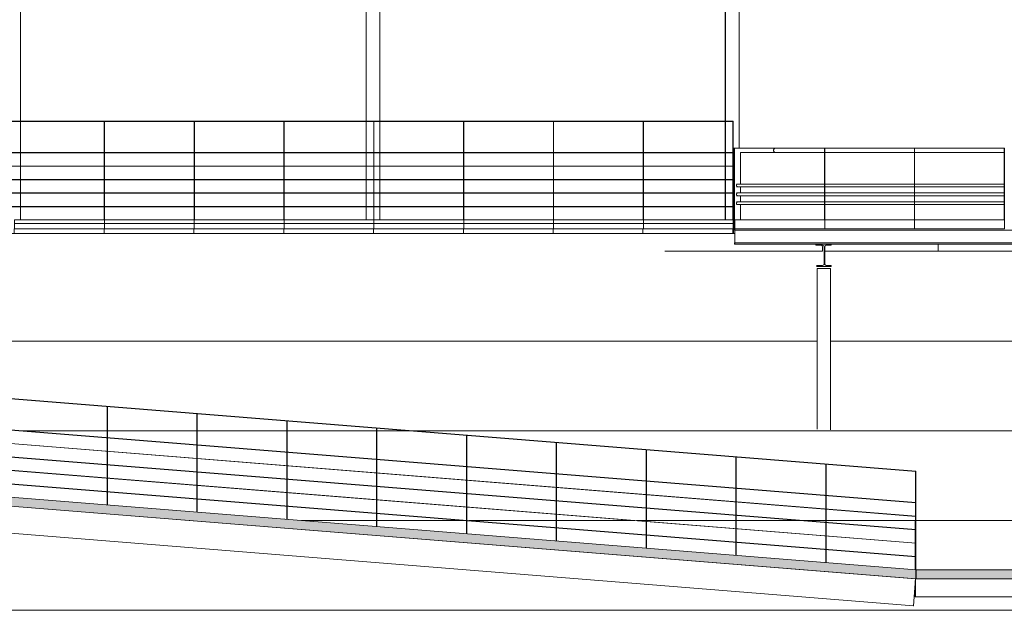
# Model space of a CAD drawing. Header units: millimetres. Extents: x 210059 to 342622, y 147607 to 161162.
# Tile 25 of 30: x 273880 to 284843, y 148000 to 154581. Entities that reach past the tile are written whole.
import ezdxf

# ---------------------------------------------------------------- set-up
doc = ezdxf.new("R2010")
doc.units = ezdxf.units.MM
for name, color, linetype, lineweight in [('A-FLOR', 192, 'Continuous', 5), ('A-FLOR-PATT', 8, 'Continuous', 13), ('A-GENM', 13, 'Continuous', 13), ('Balaústres', 7, 'Continuous', 5), ('C-TOPO', 7, 'Continuous', 5), ('C-TOPO-MAJR', 7, 'Continuous', 5), ('C-TOPO-MINR', 7, 'Continuous', 5), ('Corrimão', 7, 'Continuous', 5), ('Guarda-corpos', 7, 'Continuous', 5), ('I-WALL', 2, 'Continuous', 13), ('S-BEAM', 12, 'Continuous', 13), ('S-COLS', 52, 'Continuous', 13)]:
    doc.layers.add(name, color=color, linetype=linetype, lineweight=lineweight)
pattern_1 = [(50, (253442.83, 149900), (145.7474, -12.75073), [15.24, -167.64]), (355, (253442.83, 149900), (-28.1939, 152.8459), [12.192, -134.112]), (100.451, (253454.98, 149898.94), (117.55393, 140.09374), [12.952, -142.472]), (46.184, (253442.83, 149940.64), (216.8635, -33.6342), [22.86, -251.46]), (96.636, (253460.9, 149937.84), (189.922, 197.9418), [19.428, -213.708]), (351.184, (253442.83, 149940.64), (189.9245, 197.9404), [18.288, -201.168]), (21, (253463.15, 149930.48), (121.29188, -81.8118), [15.24, -167.64]), (326, (253463.15, 149930.48), (49.4422, 147.3507), [12.192, -134.112]), (71.451, (253473.26, 149923.66), (170.7338, 65.53747), [12.952, -142.472]), (37.5, (253442.833, 149900), (2.470865, 67.64346), [6.706, -125.781, 6.706, -129.438, -134.62]), (37.5, (253442.833, 149900), (2.470865, 67.64346), [-268.63, 6.706, -127.914]), (7.5, (253442.83, 149900), (53.45543, 80.14398), [6.706, -70.917, 6.706, -122.733, -51.308]), (7.5, (253442.83, 149900), (53.45543, 80.14398), [-207.061, 6.706, -44.602]), (327.5, (253397.52, 149900), (108.47233, -4.582854), [6.706, -44.094, 6.706, -151.79, -210.312]), (327.5, (253397.52, 149900), (108.47233, -4.582854), [-209.296, 6.706, -203.606]), (317.5, (253377.2, 149900), (118.5031, 20.3417), [6.706, -59.334, 6.706, -98.552, -149.352]), (317.5, (253377.2, 149900), (118.5031, 20.3417), [-171.298, 6.706, -142.646])]

# ---------------------------------------------------------------- blocks, each defined once
blk = doc.blocks.new('Guarda-corpo - 25mm-4287860-TRECHO 1 - CORTE LONGITUDINAL')
at = {"layer": 'Balaústres', "color": 55}
for p, q in [((283854, 149200), (283854, 149547)), ((283855, 148450), (283855, 149547)), ((283856, 149547), (283858, 149547)), ((283858, 148450), (283858, 149547)), ((283854, 149050), (283854, 149197)), ((283854, 148900), (283854, 149047)), ((283854, 148750), (283854, 148897)), ((283854, 148600), (283854, 148747)), ((283854, 148450), (283854, 148597))]:
    blk.add_line(p, q, dxfattribs=at)
blk = doc.blocks.new('Guarda-corpo - 25mm-V57-TRECHO 1 - CORTE LONGITUDINAL')
at = {"layer": 'Balaústres', "color": 55}
for p, q in [((282854, 149281), (282854, 149628)), ((282855, 148531), (282855, 149628)), ((282858, 148531), (282858, 149627)), ((282854, 149131), (282854, 149278)), ((282854, 148981), (282854, 149128)), ((282854, 148831), (282854, 148978)), ((282854, 148681), (282854, 148828)), ((282854, 148531), (282854, 148678))]:
    blk.add_line(p, q, dxfattribs=at)
blk = doc.blocks.new('Guarda-corpo - 25mm-V58-TRECHO 1 - CORTE LONGITUDINAL')
at = {"layer": 'Balaústres', "color": 55}
for p, q in [((281854, 149361), (281854, 149708)), ((281855, 148611), (281855, 149708)), ((281858, 148611), (281858, 149708)), ((281854, 149211), (281854, 149358)), ((281854, 149061), (281854, 149208)), ((281854, 148911), (281854, 149058)), ((281854, 148761), (281854, 148908)), ((281854, 148611), (281854, 148758))]:
    blk.add_line(p, q, dxfattribs=at)
blk = doc.blocks.new('Guarda-corpo - 25mm-V59-TRECHO 1 - CORTE LONGITUDINAL')
at = {"layer": 'Balaústres', "color": 55}
for p, q in [((280854, 149441), (280854, 149788)), ((280855, 148692), (280855, 149788)), ((280858, 148691), (280858, 149788)), ((280854, 149291), (280854, 149438)), ((280854, 149141), (280854, 149288)), ((280854, 148991), (280854, 149138)), ((280854, 148841), (280854, 148988)), ((280854, 148692), (280854, 148838))]:
    blk.add_line(p, q, dxfattribs=at)
blk = doc.blocks.new('Guarda-corpo - 25mm-V60-TRECHO 1 - CORTE LONGITUDINAL')
at = {"layer": 'Balaústres', "color": 55}
for p, q in [((279854, 149522), (279854, 149869)), ((279855, 148772), (279855, 149869)), ((279858, 148772), (279858, 149869)), ((279854, 149372), (279854, 149519)), ((279854, 149222), (279854, 149369)), ((279854, 149072), (279854, 149219)), ((279854, 148922), (279854, 149069)), ((279854, 148772), (279854, 148919))]:
    blk.add_line(p, q, dxfattribs=at)
blk = doc.blocks.new('Guarda-corpo - 25mm-V61-TRECHO 1 - CORTE LONGITUDINAL')
at = {"layer": 'Balaústres', "color": 55}
for p, q in [((278854, 149602), (278854, 149949)), ((278855, 148853), (278855, 149949)), ((278858, 148852), (278858, 149949)), ((278854, 149452), (278854, 149599)), ((278854, 149302), (278854, 149449)), ((278854, 149152), (278854, 149299)), ((278854, 149002), (278854, 149149)), ((278854, 148853), (278854, 148999))]:
    blk.add_line(p, q, dxfattribs=at)
blk = doc.blocks.new('Guarda-corpo - 25mm-V62-TRECHO 1 - CORTE LONGITUDINAL')
at = {"layer": 'Balaústres', "color": 55}
for p, q in [((277854, 149683), (277854, 150030)), ((277855, 148933), (277855, 150030)), ((277858, 148933), (277858, 150029)), ((277854, 149533), (277854, 149680)), ((277854, 149383), (277854, 149530)), ((277854, 149233), (277854, 149380)), ((277854, 149083), (277854, 149230)), ((277854, 148933), (277854, 149080))]:
    blk.add_line(p, q, dxfattribs=at)
blk = doc.blocks.new('Guarda-corpo - 25mm-V63-TRECHO 1 - CORTE LONGITUDINAL')
at = {"layer": 'Balaústres', "color": 55}
for p, q in [((276854, 149763), (276854, 150110)), ((276855, 149013), (276855, 150110)), ((276858, 149013), (276858, 150110)), ((276854, 149613), (276854, 149760)), ((276854, 149463), (276854, 149610)), ((276854, 149313), (276854, 149460)), ((276854, 149163), (276854, 149310)), ((276854, 149013), (276854, 149160))]:
    blk.add_line(p, q, dxfattribs=at)
blk = doc.blocks.new('Guarda-corpo - 25mm-V64-TRECHO 1 - CORTE LONGITUDINAL')
at = {"layer": 'Balaústres', "color": 55}
for p, q in [((275854, 149844), (275854, 150190)), ((275855, 149094), (275855, 150190)), ((275858, 149094), (275858, 150190)), ((275854, 149694), (275854, 149840)), ((275854, 149544), (275854, 149690)), ((275854, 149394), (275854, 149540)), ((275854, 149244), (275854, 149390)), ((275854, 149094), (275854, 149240))]:
    blk.add_line(p, q, dxfattribs=at)
blk = doc.blocks.new('Guarda-corpo - 25mm-V65-TRECHO 1 - CORTE LONGITUDINAL')
at = {"layer": 'Balaústres', "color": 55}
for p, q in [((274854, 149924), (274854, 150271)), ((274855, 149174), (274855, 150271)), ((274858, 149174), (274858, 150271)), ((274854, 149774), (274854, 149921)), ((274854, 149624), (274854, 149771)), ((274854, 149474), (274854, 149621)), ((274854, 149324), (274854, 149471)), ((274854, 149174), (274854, 149321))]:
    blk.add_line(p, q, dxfattribs=at)
blk = doc.blocks.new('Guarda-corpo - Guarda-corpo-3090283-TRECHO 1 - CORTE LONGITUDINAL')
at = {"layer": 'Corrimão', "color": 55}
for p, q in [((271494, 150544), (283856, 149550)), ((283856, 149547), (271494, 150541)), ((283856, 149200), (271494, 150194)), ((271494, 150191), (283856, 149197)), ((283856, 149050), (271494, 150044)), ((271494, 150041), (283856, 149047)), ((283856, 148900), (271494, 149894)), ((271494, 149891), (283856, 148897)), ((283856, 148750), (271494, 149744)), ((271494, 149741), (283856, 148747)), ((283856, 148600), (271494, 149594)), ((271494, 149591), (283856, 148597)), ((283856, 149550), (283856, 149547)), ((283856, 149200), (283856, 149197)), ((283856, 149050), (283856, 149047)), ((283856, 148900), (283856, 148897)), ((283856, 148750), (283856, 148747)), ((283856, 148600), (283856, 148597))]:
    blk.add_line(p, q, dxfattribs=at)
for name in ['Guarda-corpo - 25mm-V65-TRECHO 1 - CORTE LONGITUDINAL', 'Guarda-corpo - 25mm-V64-TRECHO 1 - CORTE LONGITUDINAL', 'Guarda-corpo - 25mm-V63-TRECHO 1 - CORTE LONGITUDINAL', 'Guarda-corpo - 25mm-V62-TRECHO 1 - CORTE LONGITUDINAL', 'Guarda-corpo - 25mm-V61-TRECHO 1 - CORTE LONGITUDINAL', 'Guarda-corpo - 25mm-V60-TRECHO 1 - CORTE LONGITUDINAL', 'Guarda-corpo - 25mm-V59-TRECHO 1 - CORTE LONGITUDINAL', 'Guarda-corpo - 25mm-V58-TRECHO 1 - CORTE LONGITUDINAL', 'Guarda-corpo - 25mm-V57-TRECHO 1 - CORTE LONGITUDINAL', 'Guarda-corpo - 25mm-4287860-TRECHO 1 - CORTE LONGITUDINAL']:
    blk.add_blockref(name, (0, 0))
blk = doc.blocks.new('_EST_ PLACA PISO ESTRUTURAL BORDA - _EST_ PLACA PISO ESTRUTURAL BORDA-3703946-TRECHO 1 - CORTE LONGITUDINAL')
at = {"layer": 'A-GENM'}
for p, q in [((280824, 152310), (280824, 152350)), ((280824, 152350), (281824, 152350)), ((281824, 152310), (280824, 152310)), ((280824, 152250), (280824, 152310)), ((281824, 152310), (280824, 152310)), ((281824, 152350), (281824, 152310)), ((281824, 152310), (281824, 152250)), ((280820, 152200), (280820, 152250)), ((281824, 152250), (280824, 152250)), ((281820, 152250), (281820, 152200))]:
    blk.add_line(p, q, dxfattribs=at)
blk = doc.blocks.new('M_W Shapes-Column - PILAR 15 x 15-V89-TRECHO 1 - CORTE LONGITUDINAL')
at = {"layer": 'S-COLS'}
for p, q in [((282758, 150018), (282758, 151810)), ((282908, 151810), (282758, 151810)), ((282758, 151810), (282758, 151810)), ((282758, 151810), (282758, 150133)), ((282758, 150018), (282758, 151810)), ((282908, 151810), (282758, 151810)), ((282758, 151810), (282758, 151810)), ((282758, 151810), (282758, 151810)), ((282908, 151810), (282908, 150010)), ((282908, 151810), (282908, 150010))]:
    blk.add_line(p, q, dxfattribs=at)
blk = doc.blocks.new('_EST_ PLACA PISO ESTRUTURAL MEIO - _EST_ PLACA PISO ESTRUTURAL MEIO-V128-TRECHO 1 - CORTE LONGITUDINAL')
at = {"layer": 'A-GENM'}
for p, q in [((281827, 152310), (281824, 152310)), ((281827, 152250), (281827, 152310)), ((281833, 152310), (281827, 152310)), ((281829, 152310), (281829, 152350)), ((281833, 152310), (281829, 152310)), ((281821, 152250), (281821, 152200)), ((281821, 152200), (281826, 152200)), ((281826, 152200), (281827, 152250)), ((281841, 152200), (281826, 152200)), ((281827, 152250), (281827, 152250)), ((281833, 152250), (281827, 152250))]:
    blk.add_line(p, q, dxfattribs=at)
blk = doc.blocks.new('PFC-Parallel Flange Channel - 90x300-3727615-TRECHO 1 - CORTE LONGITUDINAL')
at = {"layer": 'S-BEAM'}
for p, q in [((271425, 149349), (283854, 148350)), ((283830, 148051), (271407, 149050)), ((283854, 148350), (283830, 148051)), ((283830, 148051), (283829, 148051))]:
    blk.add_line(p, q, dxfattribs=at)
blk = doc.blocks.new('_EME_ GRADEX PISO 3X1  - _EME_ GRADEX PISO 3X1 -3587918-TRECHO 1 - CORTE LONGITUDINAL')
at = {"layer": 'A-GENM'}
for p, q in [((309843, 152350), (310843, 152350)), ((309843, 152255), (309843, 152350)), ((310843, 152350), (310843, 152255)), ((309843, 152250), (309843, 152255)), ((310843, 152250), (309843, 152250)), ((310843, 152255), (310843, 152250))]:
    blk.add_line(p, q, dxfattribs=at)
blk = doc.blocks.new('_EME_ GRADEX PISO 3X1  - _EME_ GRADEX PISO 3X1 -V140-TRECHO 1 - CORTE LONGITUDINAL')
at = {"layer": 'A-GENM'}
for p, q in [((281833, 152350), (281839, 152350)), ((281833, 152255), (281833, 152350)), ((281840, 152255), (281840, 152350)), ((281840, 152350), (281843, 152350)), ((281840, 152255), (281840, 152350)), ((281843, 152350), (282843, 152350)), ((281843, 152255), (281843, 152350)), ((282843, 152350), (282843, 152255)), ((281833, 152250), (281833, 152255)), ((281840, 152250), (281833, 152250)), ((281840, 152250), (281840, 152255)), ((281840, 152250), (281840, 152255)), ((281843, 152250), (281840, 152250)), ((281843, 152250), (281843, 152255)), ((282843, 152250), (281843, 152250)), ((282843, 152255), (282843, 152250))]:
    blk.add_line(p, q, dxfattribs=at)
blk = doc.blocks.new('_EST_ PILAR METÁLICO COM ILUMINAÇÃO - 150 x 150-V147-TRECHO 1 - CORTE LONGITUDINAL')
at = {"layer": 'S-COLS'}
for p, q in [((281743, 157162), (281739, 156279)), ((281743, 157080), (281743, 157162)), ((281743, 157162), (281893, 157162)), ((281893, 157162), (281893, 157080)), ((281740, 156262), (281743, 157080)), ((281893, 157080), (281743, 157080)), ((281750, 156268), (281753, 157074)), ((281753, 157074), (281883, 157074)), ((281758, 156963), (281758, 157074)), ((281758, 157069), (281758, 157074)), ((281878, 157069), (281758, 157069)), ((281758, 157069), (281758, 156950)), ((281878, 157074), (281878, 157069)), ((281878, 156950), (281878, 157069)), ((281883, 157074), (281879, 156338)), ((281883, 157074), (281880, 156268)), ((281893, 157080), (281890, 156262)), ((281757, 156737), (281758, 156960)), ((281758, 156947), (281757, 156724)), ((281758, 156950), (281758, 156963)), ((281758, 156947), (281758, 156960)), ((281758, 156950), (281878, 156950)), ((281878, 156947), (281758, 156947)), ((281877, 156724), (281878, 156947)), ((281878, 156950), (281878, 156947)), ((281756, 156510), (281757, 156734)), ((281757, 156721), (281756, 156497)), ((281757, 156724), (281757, 156737)), ((281757, 156721), (281757, 156734)), ((281757, 156724), (281877, 156724)), ((281877, 156721), (281757, 156721)), ((281876, 156497), (281877, 156721)), ((281877, 156724), (281877, 156721)), ((281755, 156283), (281756, 156507)), ((281756, 156494), (281755, 156271)), ((281756, 156497), (281756, 156510)), ((281756, 156494), (281756, 156507)), ((281756, 156497), (281876, 156497)), ((281876, 156494), (281756, 156494)), ((281875, 156271), (281876, 156494)), ((281876, 156497), (281876, 156494)), ((281755, 156338), (281750, 156338)), ((281879, 156338), (281875, 156338)), ((281880, 156268), (281879, 156338)), ((281739, 155200), (281739, 156279)), ((281740, 156262), (281740, 153450)), ((281890, 156262), (281740, 156262)), ((281880, 156268), (281750, 156268)), ((281755, 156271), (281755, 156283)), ((281755, 156271), (281875, 156271)), ((281890, 153150), (281890, 156262)), ((281739, 153450), (281739, 154897)), ((281739, 153100), (281739, 153447)), ((281740, 153447), (281740, 153100)), ((281739, 152950), (281739, 153097)), ((281740, 153097), (281740, 152950)), ((281739, 152800), (281739, 152947)), ((281740, 152947), (281740, 152800)), ((281739, 152650), (281739, 152797)), ((281740, 152797), (281740, 152650)), ((281739, 152500), (281739, 152647)), ((281740, 152647), (281740, 152500)), ((281739, 152350), (281739, 152497)), ((281740, 152497), (281740, 152350))]:
    blk.add_line(p, q, dxfattribs=at)
blk = doc.blocks.new('M_HSS-Hollow Structural Section-Column - 150 x 150-V148-TRECHO 1 - CORTE LONGITUDINAL')
at = {"layer": 'S-COLS'}
for p, q in [((277750, 155100), (277740, 155100)), ((277880, 155100), (277750, 155100)), ((277890, 155100), (277880, 155100)), ((277890, 153450), (277890, 155100)), ((277739, 154897), (277739, 153450)), ((277739, 153447), (277739, 153100)), ((277890, 153100), (277890, 153447)), ((277739, 153097), (277739, 152950)), ((277890, 152950), (277890, 153097)), ((277739, 152947), (277739, 152800)), ((277890, 152800), (277890, 152947)), ((277739, 152797), (277739, 152650)), ((277890, 152650), (277890, 152797)), ((277739, 152647), (277739, 152500)), ((277890, 152500), (277890, 152647)), ((277739, 152497), (277739, 152350)), ((277890, 152350), (277890, 152497))]:
    blk.add_line(p, q, dxfattribs=at)
blk = doc.blocks.new('_EST_ PILAR METÁLICO COM ILUMINAÇÃO - 150 x 150-V149-TRECHO 1 - CORTE LONGITUDINAL')
at = {"layer": 'S-COLS'}
for p, q in [((273743, 157162), (273739, 156279)), ((273743, 157080), (273743, 157162)), ((273743, 157162), (273893, 157162)), ((273893, 157162), (273893, 157080)), ((273740, 156262), (273743, 157080)), ((273893, 157080), (273743, 157080)), ((273750, 156268), (273753, 157074)), ((273753, 157074), (273883, 157074)), ((273758, 156963), (273758, 157074)), ((273758, 157069), (273758, 157074)), ((273878, 157069), (273758, 157069)), ((273758, 157069), (273758, 156950)), ((273878, 157074), (273878, 157069)), ((273878, 156950), (273878, 157069)), ((273883, 157074), (273880, 156268)), ((273883, 157074), (273880, 156338)), ((273893, 157080), (273890, 156262)), ((273757, 156737), (273758, 156960)), ((273758, 156947), (273757, 156724)), ((273758, 156950), (273758, 156963)), ((273758, 156947), (273758, 156960)), ((273758, 156950), (273878, 156950)), ((273878, 156947), (273758, 156947)), ((273877, 156724), (273878, 156947)), ((273878, 156950), (273878, 156947)), ((273756, 156510), (273757, 156734)), ((273757, 156721), (273756, 156497)), ((273757, 156724), (273757, 156737)), ((273757, 156721), (273757, 156734)), ((273757, 156724), (273877, 156724)), ((273877, 156721), (273757, 156721)), ((273876, 156497), (273877, 156721)), ((273877, 156724), (273877, 156721)), ((273755, 156283), (273756, 156507)), ((273756, 156494), (273755, 156271)), ((273756, 156497), (273756, 156510)), ((273756, 156494), (273756, 156507)), ((273756, 156497), (273876, 156497)), ((273876, 156494), (273756, 156494)), ((273875, 156271), (273876, 156494)), ((273876, 156497), (273876, 156494)), ((273755, 156338), (273750, 156338)), ((273880, 156338), (273875, 156338)), ((273880, 156268), (273880, 156338)), ((273739, 155200), (273739, 156279)), ((273740, 156262), (273740, 153450)), ((273890, 156262), (273740, 156262)), ((273880, 156268), (273750, 156268)), ((273755, 156271), (273755, 156283)), ((273755, 156271), (273875, 156271)), ((273890, 153450), (273890, 156262)), ((273739, 153450), (273739, 154897)), ((273739, 153100), (273739, 153447)), ((273740, 153447), (273740, 153100)), ((273890, 153100), (273890, 153447)), ((273739, 152950), (273739, 153097)), ((273740, 153097), (273740, 152950)), ((273890, 152950), (273890, 153097)), ((273739, 152800), (273739, 152947)), ((273740, 152947), (273740, 152800)), ((273890, 152800), (273890, 152947)), ((273739, 152650), (273739, 152797)), ((273740, 152797), (273740, 152650)), ((273890, 152650), (273890, 152797)), ((273739, 152500), (273739, 152647)), ((273740, 152647), (273740, 152500)), ((273890, 152500), (273890, 152647)), ((273739, 152350), (273739, 152497)), ((273740, 152497), (273740, 152350)), ((273890, 152350), (273890, 152497))]:
    blk.add_line(p, q, dxfattribs=at)
blk = doc.blocks.new('_EST_ PILAR METÁLICO COM ILUMINAÇÃO - 150 x 150-V153-TRECHO 1 - CORTE LONGITUDINAL')
at = {"layer": 'S-COLS'}
for p, q in [((281733, 160279), (281729, 161162)), ((281729, 161162), (281729, 161080)), ((281879, 161162), (281729, 161162)), ((281879, 161162), (281883, 160279)), ((281729, 161080), (281733, 160262)), ((281883, 160279), (281733, 160279)), ((281733, 160279), (281733, 155200)), ((281883, 157162), (281883, 160279)), ((281733, 155200), (281733, 160262)), ((281733, 153450), (281733, 154897)), ((281733, 154897), (281733, 153450)), ((281733, 153100), (281733, 153447)), ((281733, 153447), (281733, 153100)), ((281733, 152950), (281733, 153097)), ((281733, 153097), (281733, 152950)), ((281733, 152800), (281733, 152947)), ((281733, 152947), (281733, 152800)), ((281733, 152650), (281733, 152797)), ((281733, 152797), (281733, 152650)), ((281733, 152500), (281733, 152647)), ((281733, 152647), (281733, 152500)), ((281733, 152350), (281733, 152497)), ((281733, 152497), (281733, 152350))]:
    blk.add_line(p, q, dxfattribs=at)
blk = doc.blocks.new('M_W-Wide Flange - VIGA I 15X17-3833530-TRECHO 1 - CORTE LONGITUDINAL')
at = {"layer": 'S-BEAM'}
for p, q in [((281840, 152250), (281840, 152237)), ((281840, 152237), (281841, 152237)), ((281841, 152237), (281841, 152250)), ((281841, 152237), (281841, 152237)), ((310840, 152237), (281841, 152237)), ((281841, 152110), (281841, 152220)), ((281841, 152093), (281840, 152093)), ((281840, 152093), (281840, 152080)), ((281840, 152080), (281841, 152080)), ((281841, 152093), (281841, 152093)), ((281841, 152080), (281841, 152093)), ((281841, 152093), (310840, 152093)), ((310840, 152080), (281841, 152080))]:
    blk.add_line(p, q, dxfattribs=at)
for centre, start_param, end_param in [((281841, 152220), 0, 1.570796), ((281841, 152220), 5.497787, 6.283185), ((281841, 152110), 1.570796, 3.141593), ((281841, 152110), 3.141593, 3.926991)]:
    blk.add_ellipse(centre, major_axis=(0, 17), ratio=0.003145, start_param=start_param, end_param=end_param, dxfattribs=at)
blk = doc.blocks.new('Guarda-corpo - 25mm-V199-TRECHO 1 - CORTE LONGITUDINAL')
at = {"layer": 'Balaústres', "color": 55}
for p, q in [((281822, 153447), (281825, 153447)), ((281822, 152350), (281822, 153447)), ((281822, 153100), (281822, 153447)), ((281825, 153150), (281825, 153447)), ((281822, 152950), (281822, 153097)), ((281822, 152800), (281822, 152947)), ((281822, 152650), (281822, 152797)), ((281822, 152500), (281822, 152647)), ((281822, 152350), (281822, 152497)), ((281824, 152350), (281822, 152350))]:
    blk.add_line(p, q, dxfattribs=at)
blk = doc.blocks.new('Guarda-corpo - 25mm-V201-TRECHO 1 - CORTE LONGITUDINAL')
at = {"layer": 'Balaústres', "color": 55}
for p, q in [((280822, 153447), (280825, 153447)), ((280822, 152350), (280822, 153447)), ((280822, 153100), (280822, 153447)), ((280825, 152350), (280825, 153447)), ((280822, 152950), (280822, 153097)), ((280822, 152800), (280822, 152947)), ((280822, 152650), (280822, 152797)), ((280822, 152500), (280822, 152647)), ((280822, 152350), (280822, 152497)), ((280824, 152350), (280822, 152350)), ((280825, 152350), (280824, 152350))]:
    blk.add_line(p, q, dxfattribs=at)
blk = doc.blocks.new('Guarda-corpo - 25mm-V202-TRECHO 1 - CORTE LONGITUDINAL')
at = {"layer": 'Balaústres', "color": 55}
for p, q in [((279822, 153447), (279825, 153447)), ((279822, 152350), (279822, 153447)), ((279822, 153100), (279822, 153447)), ((279825, 152350), (279825, 153447)), ((279822, 152950), (279822, 153097)), ((279822, 152800), (279822, 152947)), ((279822, 152650), (279822, 152797)), ((279822, 152500), (279822, 152647)), ((279822, 152350), (279822, 152497)), ((279824, 152350), (279822, 152350)), ((279825, 152350), (279824, 152350))]:
    blk.add_line(p, q, dxfattribs=at)
blk = doc.blocks.new('Guarda-corpo - 25mm-V203-TRECHO 1 - CORTE LONGITUDINAL')
at = {"layer": 'Balaústres', "color": 55}
for p, q in [((278822, 153447), (278825, 153447)), ((278822, 152350), (278822, 153447)), ((278822, 153100), (278822, 153447)), ((278825, 152350), (278825, 153447)), ((278822, 152950), (278822, 153097)), ((278822, 152800), (278822, 152947)), ((278822, 152650), (278822, 152797)), ((278822, 152500), (278822, 152647)), ((278822, 152350), (278822, 152497)), ((278824, 152350), (278822, 152350)), ((278825, 152350), (278824, 152350))]:
    blk.add_line(p, q, dxfattribs=at)
blk = doc.blocks.new('Guarda-corpo - 25mm-V204-TRECHO 1 - CORTE LONGITUDINAL')
at = {"layer": 'Balaústres', "color": 55}
for p, q in [((277822, 153447), (277825, 153447)), ((277822, 152350), (277822, 153447)), ((277822, 153100), (277822, 153447)), ((277825, 152350), (277825, 153447)), ((277822, 152950), (277822, 153097)), ((277822, 152800), (277822, 152947)), ((277822, 152650), (277822, 152797)), ((277822, 152500), (277822, 152647)), ((277822, 152350), (277822, 152497)), ((277824, 152350), (277822, 152350)), ((277825, 152350), (277824, 152350))]:
    blk.add_line(p, q, dxfattribs=at)
blk = doc.blocks.new('Guarda-corpo - 25mm-V205-TRECHO 1 - CORTE LONGITUDINAL')
at = {"layer": 'Balaústres', "color": 55}
for p, q in [((276822, 153447), (276825, 153447)), ((276822, 152350), (276822, 153447)), ((276822, 153100), (276822, 153447)), ((276825, 152350), (276825, 153447)), ((276822, 152950), (276822, 153097)), ((276822, 152800), (276822, 152947)), ((276822, 152650), (276822, 152797)), ((276822, 152500), (276822, 152647)), ((276822, 152350), (276822, 152497)), ((276824, 152350), (276822, 152350)), ((276825, 152350), (276824, 152350))]:
    blk.add_line(p, q, dxfattribs=at)
blk = doc.blocks.new('Guarda-corpo - 25mm-V206-TRECHO 1 - CORTE LONGITUDINAL')
at = {"layer": 'Balaústres', "color": 55}
for p, q in [((275822, 153447), (275825, 153447)), ((275822, 152350), (275822, 153447)), ((275822, 153100), (275822, 153447)), ((275825, 152350), (275825, 153447)), ((275822, 152950), (275822, 153097)), ((275822, 152800), (275822, 152947)), ((275822, 152650), (275822, 152797)), ((275822, 152500), (275822, 152647)), ((275822, 152350), (275822, 152497)), ((275824, 152350), (275822, 152350)), ((275825, 152350), (275824, 152350))]:
    blk.add_line(p, q, dxfattribs=at)
blk = doc.blocks.new('Guarda-corpo - 25mm-V207-TRECHO 1 - CORTE LONGITUDINAL')
at = {"layer": 'Balaústres', "color": 55}
for p, q in [((274822, 153447), (274825, 153447)), ((274822, 152350), (274822, 153447)), ((274822, 153100), (274822, 153447)), ((274825, 152350), (274825, 153447)), ((274822, 152950), (274822, 153097)), ((274822, 152800), (274822, 152947)), ((274822, 152650), (274822, 152797)), ((274822, 152500), (274822, 152647)), ((274822, 152350), (274822, 152497)), ((274824, 152350), (274822, 152350)), ((274825, 152350), (274824, 152350))]:
    blk.add_line(p, q, dxfattribs=at)
blk = doc.blocks.new('Guarda-corpo - Guarda-corpo-4281392-TRECHO 1 - CORTE LONGITUDINAL')
at = {"layer": 'Corrimão', "color": 55}
for p, q in [((281824, 153450), (254824, 153450)), ((254882, 153447), (281824, 153447)), ((281824, 153450), (281824, 153447)), ((281824, 153100), (260501, 153100)), ((260550, 153097), (281824, 153097)), ((281824, 152950), (262931, 152950)), ((262979, 152947), (281824, 152947)), ((281824, 152800), (265360, 152800)), ((265408, 152797), (281824, 152797)), ((281824, 152650), (267789, 152650)), ((267838, 152647), (281824, 152647)), ((281824, 152500), (272421, 152500)), ((272421, 152497), (281824, 152497))]:
    blk.add_line(p, q, dxfattribs=at)
for name in ['Guarda-corpo - 25mm-V207-TRECHO 1 - CORTE LONGITUDINAL', 'Guarda-corpo - 25mm-V206-TRECHO 1 - CORTE LONGITUDINAL', 'Guarda-corpo - 25mm-V205-TRECHO 1 - CORTE LONGITUDINAL', 'Guarda-corpo - 25mm-V204-TRECHO 1 - CORTE LONGITUDINAL', 'Guarda-corpo - 25mm-V203-TRECHO 1 - CORTE LONGITUDINAL', 'Guarda-corpo - 25mm-V202-TRECHO 1 - CORTE LONGITUDINAL', 'Guarda-corpo - 25mm-V201-TRECHO 1 - CORTE LONGITUDINAL', 'Guarda-corpo - 25mm-V199-TRECHO 1 - CORTE LONGITUDINAL']:
    blk.add_blockref(name, (0, 0))
blk = doc.blocks.new('Guarda-corpo - 25mm-V242-TRECHO 1 - CORTE LONGITUDINAL')
at = {"layer": 'Balaústres', "color": 55}
for p, q in [((281824, 153150), (281827, 153150)), ((281824, 152350), (281824, 153150)), ((281827, 152350), (281824, 152350)), ((281824, 152350), (281824, 152350))]:
    blk.add_line(p, q, dxfattribs=at)
blk = doc.blocks.new('Guarda-corpo - 25mm-V267-TRECHO 1 - CORTE LONGITUDINAL')
at = {"layer": 'Balaústres', "color": 55}
for p, q in [((284839, 153150), (284841, 153150)), ((284841, 153150), (284841, 152350)), ((284841, 153150), (284844, 153150)), ((284844, 152350), (284844, 153150)), ((284841, 153100), (284839, 153100)), ((284841, 152750), (284841, 153100)), ((284841, 152650), (284841, 152720)), ((284841, 152550), (284841, 152620)), ((284841, 152350), (284841, 152520)), ((284844, 152350), (284841, 152350))]:
    blk.add_line(p, q, dxfattribs=at)
blk = doc.blocks.new('Guarda-corpo - 25mm-V268-TRECHO 1 - CORTE LONGITUDINAL')
at = {"layer": 'Balaústres', "color": 55}
for p, q in [((283839, 153150), (283841, 153150)), ((283841, 153150), (283841, 152350)), ((283841, 153150), (283844, 153150)), ((283844, 152350), (283844, 153150)), ((283841, 153100), (283839, 153100)), ((283841, 152750), (283841, 153100)), ((283841, 152650), (283841, 152720)), ((283841, 152550), (283841, 152620)), ((283841, 152350), (283841, 152520)), ((283844, 152350), (283841, 152350))]:
    blk.add_line(p, q, dxfattribs=at)
blk = doc.blocks.new('Guarda-corpo - 25mm-V269-TRECHO 1 - CORTE LONGITUDINAL')
at = {"layer": 'Balaústres', "color": 55}
for p, q in [((282839, 153150), (282841, 153150)), ((282841, 153150), (282841, 152350)), ((282841, 153150), (282844, 153150)), ((282844, 152350), (282844, 153150)), ((282841, 153100), (282839, 153100)), ((282841, 152750), (282841, 153100)), ((282841, 152650), (282841, 152720)), ((282841, 152550), (282841, 152620)), ((282841, 152350), (282841, 152520)), ((282844, 152350), (282841, 152350))]:
    blk.add_line(p, q, dxfattribs=at)
blk = doc.blocks.new('Guarda-corpo - 25mm-V270-TRECHO 1 - CORTE LONGITUDINAL')
at = {"layer": 'Balaústres', "color": 55}
for p, q in [((281839, 153150), (282297, 153150)), ((281839, 152350), (281839, 153150)), ((282297, 153100), (281904, 153100)), ((281904, 153100), (281904, 152750)), ((281904, 152720), (281904, 152650)), ((281904, 152620), (281904, 152550)), ((281904, 152520), (281904, 152350))]:
    blk.add_line(p, q, dxfattribs=at)
blk = doc.blocks.new('Guarda-corpo - 25mm-V271-TRECHO 1 - CORTE LONGITUDINAL')
at = {"layer": 'Balaústres', "color": 55}
for p, q in [((281836, 153150), (281839, 153150)), ((281836, 152350), (281836, 153150))]:
    blk.add_line(p, q, dxfattribs=at)
blk = doc.blocks.new('Guarda-corpo - 25mm-V272-TRECHO 1 - CORTE LONGITUDINAL')
at = {"layer": 'Balaústres', "color": 55}
for p, q in [((281833, 153150), (281836, 153150)), ((281833, 152350), (281833, 153150)), ((281833, 152350), (281833, 152350))]:
    blk.add_line(p, q, dxfattribs=at)
blk = doc.blocks.new('Guarda-corpo - 25mm-V273-TRECHO 1 - CORTE LONGITUDINAL')
at = {"layer": 'Balaústres', "color": 55}
for p, q in [((281830, 153150), (281833, 153150)), ((281830, 152350), (281830, 153150)), ((281833, 152350), (281830, 152350)), ((281830, 152350), (281830, 152350))]:
    blk.add_line(p, q, dxfattribs=at)
blk = doc.blocks.new('Guarda-corpo - 25mm-V274-TRECHO 1 - CORTE LONGITUDINAL')
at = {"layer": 'Balaústres', "color": 55}
for p, q in [((281827, 153150), (281830, 153150)), ((281827, 152350), (281827, 153150)), ((281829, 152350), (281827, 152350)), ((281827, 152350), (281827, 152350))]:
    blk.add_line(p, q, dxfattribs=at)
blk = doc.blocks.new('Guarda-corpo - Guarda-corpo-4291827-TRECHO 1 - CORTE LONGITUDINAL')
at = {"layer": 'Corrimão', "color": 55}
for p, q in [((282299, 153150), (282287, 153150)), ((282840, 153150), (282299, 153150)), ((283840, 153150), (282844, 153150)), ((284840, 153150), (283844, 153150)), ((282287, 153100), (282299, 153100)), ((282299, 153100), (282840, 153100)), ((282844, 153100), (283840, 153100)), ((283844, 153100), (284840, 153100)), ((281875, 152750), (281862, 152750)), ((281862, 152720), (281875, 152720)), ((282841, 152750), (281875, 152750)), ((281875, 152720), (282841, 152720)), ((283841, 152750), (282844, 152750)), ((282844, 152720), (283841, 152720)), ((284841, 152750), (283844, 152750)), ((283844, 152720), (284841, 152720)), ((281875, 152650), (281862, 152650)), ((281862, 152620), (281875, 152620)), ((282841, 152650), (281875, 152650)), ((281875, 152620), (282841, 152620)), ((283841, 152650), (282844, 152650)), ((282844, 152620), (283841, 152620)), ((284841, 152650), (283844, 152650)), ((283844, 152620), (284841, 152620)), ((281875, 152550), (281862, 152550)), ((281862, 152520), (281875, 152520)), ((282841, 152550), (281875, 152550)), ((281875, 152520), (282841, 152520)), ((283841, 152550), (282844, 152550)), ((282844, 152520), (283841, 152520)), ((284841, 152550), (283844, 152550)), ((283844, 152520), (284841, 152520))]:
    blk.add_line(p, q, dxfattribs=at)
for points, knots in [([(282299, 153150), (282298, 153150), (282297, 153150), (282295, 153150), (282294, 153150), (282292, 153149), (282291, 153149), (282289, 153148), (282288, 153147), (282286, 153147), (282285, 153146), (282283, 153145), (282281, 153143), (282280, 153141), (282279, 153140), (282277, 153138), (282276, 153135), (282274, 153130), (282274, 153127), (282274, 153125)], [0.5, 0.5, 0.5, 0.5, 0.5208333, 0.5416667, 0.5625, 0.5833333, 0.6041667, 0.625, 0.6458333, 0.6666667, 0.6875, 0.7083333, 0.75, 0.7708333, 0.7916667, 0.8333333, 0.875, 0.9166667, 1, 1, 1, 1]), ([(282274, 153125), (282274, 153123), (282274, 153120), (282276, 153115), (282277, 153112), (282279, 153110), (282280, 153109), (282281, 153107), (282284, 153105), (282286, 153104), (282288, 153103), (282289, 153102), (282291, 153101), (282292, 153101), (282294, 153100), (282295, 153100), (282297, 153100), (282298, 153100), (282299, 153100)], [0, 0, 0, 0, 0.0833333, 0.125, 0.1666667, 0.2083333, 0.2291667, 0.25, 0.2916667, 0.3333333, 0.3541667, 0.375, 0.3958333, 0.4166667, 0.4375, 0.4583333, 0.4791667, 0.5, 0.5, 0.5, 0.5]), ([(281875, 152750), (281875, 152750), (281874, 152750), (281873, 152750), (281872, 152750), (281871, 152749), (281870, 152749), (281869, 152749), (281868, 152748), (281868, 152748), (281867, 152747), (281866, 152747), (281865, 152746), (281864, 152745), (281863, 152744), (281862, 152743), (281861, 152741), (281860, 152738), (281860, 152736), (281860, 152735)], [0.5, 0.5, 0.5, 0.5, 0.5208333, 0.5416667, 0.5625, 0.5833333, 0.6041667, 0.625, 0.6458333, 0.6666667, 0.6875, 0.7083333, 0.75, 0.7708333, 0.7916667, 0.8333333, 0.875, 0.9166667, 1, 1, 1, 1]), ([(281860, 152735), (281860, 152734), (281860, 152732), (281861, 152729), (281862, 152727), (281863, 152726), (281864, 152725), (281865, 152724), (281866, 152723), (281867, 152722), (281868, 152722), (281869, 152721), (281870, 152721), (281871, 152721), (281872, 152720), (281873, 152720), (281874, 152720), (281875, 152720), (281875, 152720)], [0, 0, 0, 0, 0.0833333, 0.125, 0.1666667, 0.2083333, 0.2291667, 0.25, 0.2916667, 0.3333333, 0.3541667, 0.375, 0.3958333, 0.4166667, 0.4375, 0.4583333, 0.4791667, 0.5, 0.5, 0.5, 0.5]), ([(281875, 152650), (281875, 152650), (281874, 152650), (281873, 152650), (281872, 152650), (281871, 152649), (281870, 152649), (281869, 152649), (281868, 152648), (281868, 152648), (281867, 152647), (281866, 152647), (281865, 152646), (281864, 152645), (281863, 152644), (281862, 152643), (281861, 152641), (281860, 152638), (281860, 152636), (281860, 152635)], [0.5, 0.5, 0.5, 0.5, 0.5208333, 0.5416667, 0.5625, 0.5833333, 0.6041667, 0.625, 0.6458333, 0.6666667, 0.6875, 0.7083333, 0.75, 0.7708333, 0.7916667, 0.8333333, 0.875, 0.9166667, 1, 1, 1, 1]), ([(281860, 152635), (281860, 152634), (281860, 152632), (281861, 152629), (281862, 152627), (281863, 152626), (281864, 152625), (281865, 152624), (281866, 152623), (281867, 152622), (281868, 152622), (281869, 152621), (281870, 152621), (281871, 152621), (281872, 152620), (281873, 152620), (281874, 152620), (281875, 152620), (281875, 152620)], [0, 0, 0, 0, 0.0833333, 0.125, 0.1666667, 0.2083333, 0.2291667, 0.25, 0.2916667, 0.3333333, 0.3541667, 0.375, 0.3958333, 0.4166667, 0.4375, 0.4583333, 0.4791667, 0.5, 0.5, 0.5, 0.5]), ([(281875, 152550), (281875, 152550), (281874, 152550), (281873, 152550), (281872, 152550), (281871, 152549), (281870, 152549), (281869, 152549), (281868, 152548), (281868, 152548), (281867, 152547), (281866, 152547), (281865, 152546), (281864, 152545), (281863, 152544), (281862, 152543), (281861, 152541), (281860, 152538), (281860, 152536), (281860, 152535)], [0.5, 0.5, 0.5, 0.5, 0.5208333, 0.5416667, 0.5625, 0.5833333, 0.6041667, 0.625, 0.6458333, 0.6666667, 0.6875, 0.7083333, 0.75, 0.7708333, 0.7916667, 0.8333333, 0.875, 0.9166667, 1, 1, 1, 1]), ([(281860, 152535), (281860, 152534), (281860, 152532), (281861, 152529), (281862, 152527), (281863, 152526), (281864, 152525), (281865, 152524), (281866, 152523), (281867, 152522), (281868, 152522), (281869, 152521), (281870, 152521), (281871, 152521), (281872, 152520), (281873, 152520), (281874, 152520), (281875, 152520), (281875, 152520)], [0, 0, 0, 0, 0.0833333, 0.125, 0.1666667, 0.2083333, 0.2291667, 0.25, 0.2916667, 0.3333333, 0.3541667, 0.375, 0.3958333, 0.4166667, 0.4375, 0.4583333, 0.4791667, 0.5, 0.5, 0.5, 0.5])]:
    blk.add_open_spline(points, degree=3, knots=knots, dxfattribs=at)
for name in ['Guarda-corpo - 25mm-V242-TRECHO 1 - CORTE LONGITUDINAL', 'Guarda-corpo - 25mm-V274-TRECHO 1 - CORTE LONGITUDINAL', 'Guarda-corpo - 25mm-V273-TRECHO 1 - CORTE LONGITUDINAL', 'Guarda-corpo - 25mm-V272-TRECHO 1 - CORTE LONGITUDINAL', 'Guarda-corpo - 25mm-V271-TRECHO 1 - CORTE LONGITUDINAL', 'Guarda-corpo - 25mm-V270-TRECHO 1 - CORTE LONGITUDINAL', 'Guarda-corpo - 25mm-V269-TRECHO 1 - CORTE LONGITUDINAL', 'Guarda-corpo - 25mm-V268-TRECHO 1 - CORTE LONGITUDINAL', 'Guarda-corpo - 25mm-V267-TRECHO 1 - CORTE LONGITUDINAL']:
    blk.add_blockref(name, (0, 0))

msp = doc.modelspace()

# ---------------------------------------------------------------- hatches: boundary and pattern name
at = {"layer": 'A-FLOR-PATT', "lineweight": 5}
h = msp.add_hatch(dxfattribs=at)
h.set_pattern_fill('FP3_17', color=256, style=0, pattern_type=2)
h.set_pattern_definition(pattern_1)
h.paths.add_polyline_path([(283860, 148350), (283860, 148450), (271425, 149450), (271425, 149350), (283854, 148351)], flags=0)
h = msp.add_hatch(dxfattribs=at)
h.set_pattern_fill('FP3_17', color=256, style=0, pattern_type=2)
h.set_pattern_definition(pattern_1)
h.paths.add_polyline_path([(290935, 148350), (294690, 148350), (294690, 148450), (283860, 148450), (283860, 148350), (290932, 148350)], flags=0)

# ---------------------------------------------------------------- linework, layer by layer
at = {"layer": 'A-FLOR', "lineweight": 13}
for p, q in [((283860, 148450), (271425, 149450)), ((271425, 149350), (283860, 148350)), ((286423, 148450), (283858, 148450)), ((283858, 148450), (283858, 148350)), ((283860, 148350), (283860, 148450)), ((283858, 148350), (294690, 148350))]:
    msp.add_line(p, q, dxfattribs=at)
at = {"layer": 'A-FLOR'}
for p, q in [((283853, 148350), (271425, 149350)), ((283858, 148350), (283853, 148350))]:
    msp.add_line(p, q, dxfattribs=at)
at = {"layer": 'C-TOPO'}
for p, q in [((281064, 152000), (282820, 152000)), ((282843, 152000), (285366, 152000)), ((273124, 148000), (274101, 148000)), ((274101, 148000), (275864, 148000)), ((277046, 148000), (275864, 148000)), ((278178, 148000), (277046, 148000)), ((278178, 148000), (283781, 148000)), ((283781, 148000), (283817, 148000)), ((283817, 148000), (283833, 148000)), ((283880, 148000), (283833, 148000)), ((288395, 148000), (283880, 148000))]:
    msp.add_line(p, q, dxfattribs=at)
at = {"layer": 'C-TOPO', "lineweight": 13}
for p, q in [((274101, 148000), (273124, 148000)), ((275864, 148000), (274101, 148000)), ((277046, 148000), (275864, 148000)), ((278178, 148000), (277046, 148000)), ((283781, 148000), (278178, 148000)), ((283817, 148000), (283781, 148000)), ((283833, 148000), (283817, 148000)), ((283880, 148000), (283833, 148000)), ((288395, 148000), (283880, 148000))]:
    msp.add_line(p, q, dxfattribs=at)
at = {"layer": 'C-TOPO-MAJR'}
for p, q in [((274855, 150000), (273909, 150000)), ((275855, 150000), (274858, 150000)), ((276595, 150000), (275858, 150000)), ((276855, 150000), (276595, 150000)), ((277855, 150000), (276858, 150000)), ((278223, 150000), (277858, 150000)), ((286248, 150000), (284628, 150000))]:
    msp.add_line(p, q, dxfattribs=at)
at = {"layer": 'C-TOPO-MAJR', "flags": 128}
msp.add_lwpolyline([(284628, 150000), (280612, 150000), (278261, 150000)], dxfattribs=at)
at = {"layer": 'C-TOPO-MINR'}
for p, q in [((277127, 151000), (282758, 151000)), ((282908, 151000), (282989, 151000)), ((282989, 151000), (284997, 151000)), ((275773, 149000), (275771, 149000)), ((278845, 149000), (277858, 149000)), ((280710, 149000), (279858, 149000)), ((280855, 149000), (280747, 149000)), ((282575, 149000), (281858, 149000)), ((282855, 149000), (282613, 149000)), ((283852, 149000), (282858, 149000))]:
    msp.add_line(p, q, dxfattribs=at)
at = {"layer": 'C-TOPO-MINR', "flags": 128}
for points in [[(271349, 151000), (271901, 151000), (275058, 151000), (277127, 151000)], [(277855, 149000), (277807, 149000), (277021, 149000)], [(279855, 149000), (279819, 149000), (278882, 149000)], [(281855, 149000), (281144, 149000), (280858, 149000)]]:
    msp.add_lwpolyline(points, dxfattribs=at)
at = {"layer": 'I-WALL'}
for p, q in [((281821, 152200), (272421, 152200)), ((284107, 152080), (284107, 152000)), ((284107, 152000), (284107, 152080)), ((283855, 149000), (283852, 149000)), ((283852, 148900), (283852, 149000)), ((283853, 149000), (283853, 148900)), ((286297, 149000), (283858, 149000)), ((283852, 148750), (283852, 148897)), ((283853, 148897), (283853, 148750)), ((283852, 148600), (283852, 148747)), ((283853, 148747), (283853, 148600)), ((283852, 148451), (283852, 148597)), ((283853, 148597), (283853, 148451)), ((283852, 148150), (283852, 148332)), ((283853, 148342), (283853, 148150)), ((283852, 148150), (292941, 148150))]:
    msp.add_line(p, q, dxfattribs=at)
at = {"layer": 'S-BEAM'}
for p, q in [((282746, 152067), (282746, 152080)), ((282746, 152067), (282765, 152067)), ((282915, 152080), (282765, 152080)), ((282765, 152080), (282765, 152067)), ((282765, 152067), (282820, 152067)), ((282818, 152000), (282818, 152050)), ((282837, 152050), (282837, 151860)), ((282843, 151860), (282843, 152050)), ((282860, 152067), (282915, 152067)), ((282915, 152067), (282915, 152080)), ((282751, 151843), (282765, 151843)), ((282751, 151830), (282765, 151830)), ((282820, 151843), (282765, 151843)), ((282765, 151843), (282765, 151830)), ((282765, 151830), (282915, 151830)), ((282915, 151843), (282860, 151843)), ((282915, 151830), (282915, 151843))]:
    msp.add_line(p, q, dxfattribs=at)
for centre, start_param, end_param in [((282801, 152050), 4.712389, 6.283185), ((282820, 152050), 4.712389, 6.283185), ((282860, 152050), 0, 1.570796), ((282820, 151860), 3.141593, 4.712389), ((282860, 151860), 1.570796, 3.141593)]:
    msp.add_ellipse(centre, major_axis=(0, 17), ratio=0.999995, start_param=start_param, end_param=end_param, dxfattribs=at)

# ---------------------------------------------------------------- block references
at = {"layer": 'A-GENM'}
for name, p in [('_EST_ PLACA PISO ESTRUTURAL BORDA - _EST_ PLACA PISO ESTRUTURAL BORDA-3703946-TRECHO 1 - CORTE LONGITUDINAL', (-7000, 0)), ('_EST_ PLACA PISO ESTRUTURAL BORDA - _EST_ PLACA PISO ESTRUTURAL BORDA-3703946-TRECHO 1 - CORTE LONGITUDINAL', (-6000, 0)), ('_EST_ PLACA PISO ESTRUTURAL BORDA - _EST_ PLACA PISO ESTRUTURAL BORDA-3703946-TRECHO 1 - CORTE LONGITUDINAL', (-5000, 0)), ('_EST_ PLACA PISO ESTRUTURAL BORDA - _EST_ PLACA PISO ESTRUTURAL BORDA-3703946-TRECHO 1 - CORTE LONGITUDINAL', (-4000, 0)), ('_EST_ PLACA PISO ESTRUTURAL BORDA - _EST_ PLACA PISO ESTRUTURAL BORDA-3703946-TRECHO 1 - CORTE LONGITUDINAL', (-3000, 0)), ('_EST_ PLACA PISO ESTRUTURAL BORDA - _EST_ PLACA PISO ESTRUTURAL BORDA-3703946-TRECHO 1 - CORTE LONGITUDINAL', (-2000, 0)), ('_EST_ PLACA PISO ESTRUTURAL BORDA - _EST_ PLACA PISO ESTRUTURAL BORDA-3703946-TRECHO 1 - CORTE LONGITUDINAL', (-1000, 0)), ('_EST_ PLACA PISO ESTRUTURAL BORDA - _EST_ PLACA PISO ESTRUTURAL BORDA-3703946-TRECHO 1 - CORTE LONGITUDINAL', (0, 0)), ('_EST_ PLACA PISO ESTRUTURAL MEIO - _EST_ PLACA PISO ESTRUTURAL MEIO-V128-TRECHO 1 - CORTE LONGITUDINAL', (0, 0)), ('_EME_ GRADEX PISO 3X1  - _EME_ GRADEX PISO 3X1 -V140-TRECHO 1 - CORTE LONGITUDINAL', (0, 0)), ('_EME_ GRADEX PISO 3X1  - _EME_ GRADEX PISO 3X1 -3587918-TRECHO 1 - CORTE LONGITUDINAL', (-27000, 0)), ('_EME_ GRADEX PISO 3X1  - _EME_ GRADEX PISO 3X1 -3587918-TRECHO 1 - CORTE LONGITUDINAL', (-26000, 0))]:
    msp.add_blockref(name, p, dxfattribs=at)
at = {"layer": 'Guarda-corpos', "color": 55}
for name in ['Guarda-corpo - Guarda-corpo-4281392-TRECHO 1 - CORTE LONGITUDINAL', 'Guarda-corpo - Guarda-corpo-4291827-TRECHO 1 - CORTE LONGITUDINAL', 'Guarda-corpo - Guarda-corpo-3090283-TRECHO 1 - CORTE LONGITUDINAL']:
    msp.add_blockref(name, (0, 0), dxfattribs=at)
at = {"layer": 'S-BEAM'}
for name in ['M_W-Wide Flange - VIGA I 15X17-3833530-TRECHO 1 - CORTE LONGITUDINAL', 'PFC-Parallel Flange Channel - 90x300-3727615-TRECHO 1 - CORTE LONGITUDINAL']:
    msp.add_blockref(name, (0, 0), dxfattribs=at)
at = {"layer": 'S-COLS'}
for name in ['_EST_ PILAR METÁLICO COM ILUMINAÇÃO - 150 x 150-V153-TRECHO 1 - CORTE LONGITUDINAL', '_EST_ PILAR METÁLICO COM ILUMINAÇÃO - 150 x 150-V149-TRECHO 1 - CORTE LONGITUDINAL', '_EST_ PILAR METÁLICO COM ILUMINAÇÃO - 150 x 150-V147-TRECHO 1 - CORTE LONGITUDINAL', 'M_HSS-Hollow Structural Section-Column - 150 x 150-V148-TRECHO 1 - CORTE LONGITUDINAL', 'M_W Shapes-Column - PILAR 15 x 15-V89-TRECHO 1 - CORTE LONGITUDINAL']:
    msp.add_blockref(name, (0, 0), dxfattribs=at)

doc.saveas('drawing.dxf')
